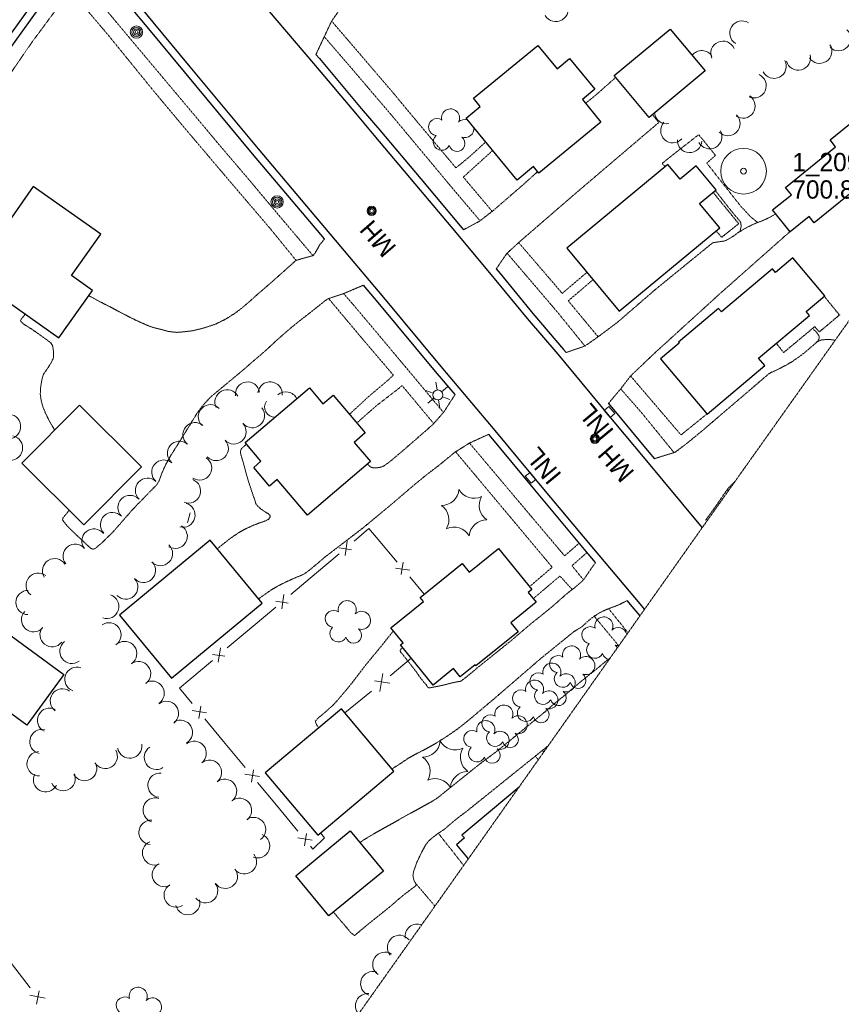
# Model space of a CAD drawing. Extents: x 863487 to 870045, y 569252 to 575761.
# Tile 12 of 66: x 864833 to 865102, y 570718 to 571041. Entities that reach past the tile are written whole.
import ezdxf
from ezdxf.enums import TextEntityAlignment as Align

# ---------------------------------------------------------------- set-up
doc = ezdxf.new("R2010")
doc.units = 0
doc.header["$LTSCALE"] = 0.005
doc.header["$MEASUREMENT"] = 0
doc.linetypes.add('DGN Style 3', pattern=[37.5, 25, -12.5])
doc.linetypes.add('DGN Style 5', pattern=[20, 10, -10])
for name, color, linetype, lineweight in [('E_DRN_Grate', 5, 'Continuous', 15), ('E_DWY', 2, 'DGN Style 3', 15), ('E_LAND_Vegetation', 3, 'Continuous', 15), ('E_MAP_Limits', 3, 'DGN Style 3', 15), ('E_MAP_PassPoints', 40, 'Continuous', 15), ('E_MISCPROP', 30, 'Continuous', 15), ('E_MISCPROP_HvyDash', 241, 'DGN Style 3', 25), ('E_MISCPROP_HvyLine', 241, 'Continuous', 25), ('E_MISCPROP_Railing', 30, 'Continuous', 15), ('E_PATH_Sidewalk', 2, 'DGN Style 5', 15), ('E_RDWY', 21, 'Continuous', 25)]:
    doc.layers.add(name, color=color, linetype=linetype, lineweight=lineweight)
doc.styles.add('Style-IGR_FONT_0', font='IGR_FONT_0.shx')

# ---------------------------------------------------------------- blocks, each defined once
blk = doc.blocks.new('PP')
at = {"layer": 'E_MAP_PassPoints', "color": 40, "linetype": 'Continuous', "lineweight": 0}
for radius in [7.5, 0.96]:
    blk.add_circle((0, 0), radius, dxfattribs=at)
blk = doc.blocks.new('INLT')
at = {"layer": 'E_MISCPROP_Railing', "color": 40, "linetype": 'Continuous', "lineweight": 0, "flags": 128}
blk.add_lwpolyline([(3, -2), (3, 0), (0, 0), (0, -2), (3, -2)], dxfattribs=at)
blk = doc.blocks.new('INL_3')
at = {"layer": 'E_MISCPROP_Railing', "color": 40, "linetype": 'Continuous', "lineweight": 0, "style": 'Style-IGR_FONT_0'}
blk.add_text('INL', height=6, rotation=0.0001, dxfattribs=at).set_placement((-5.74, -3.01))
blk = doc.blocks.new('INL_4')
at = {"layer": 'E_MISCPROP_Railing', "color": 40, "linetype": 'Continuous', "lineweight": 0, "style": 'Style-IGR_FONT_0'}
blk.add_text('INL', height=6, rotation=0.0002, dxfattribs=at).set_placement((-5.74, -3.01))
blk = doc.blocks.new('LTP')
at = {"layer": 'E_MISCPROP', "color": 20, "linetype": 'Continuous', "lineweight": 0}
for p, q in [((-0.8, 1.43), (-2, 3.73)), ((0.9, 1.42), (2.27, 3.65)), ((-1.64, 0.07), (-4.24, 0.14)), ((-0.88, -1.42), (-2.24, -3.61)), ((0.76, -1.47), (2, -3.65)), ((1.64, -0.02), (4.16, -0.09))]:
    blk.add_line(p, q, dxfattribs=at)
blk.add_circle((0, 0), 1.64, dxfattribs=at)
blk = doc.blocks.new('POLE')
at = {"layer": 'E_MISCPROP', "color": 20, "linetype": 'Continuous', "lineweight": 0}
for centre, radius in [((-0.01, 0.02), 2.02), ((-0.01, 0.03), 1.52), ((0, -0.01), 1.01), ((0, 0), 0.502)]:
    blk.add_circle(centre, radius, dxfattribs=at)
blk = doc.blocks.new('MHO_5')
at = {"layer": 'E_DRN_Grate', "color": 20, "linetype": 'Continuous', "lineweight": 0}
for centre, radius in [((0.06, 0.01), 1.5), ((0.07, 0.01), 1.22), ((0.06, 0), 0.968), ((0.03, -0.01), 0.605)]:
    blk.add_circle(centre, radius, dxfattribs=at)
blk = doc.blocks.new('MHT_5')
at = {"layer": 'E_DRN_Grate', "color": 20, "linetype": 'Continuous', "lineweight": 0, "style": 'Style-IGR_FONT_0'}
blk.add_text('MH', height=6, rotation=0, dxfattribs=at).set_placement((-0.08, -3.13), align=Align.CENTER)
blk = doc.blocks.new('MHO_6')
at = {"layer": 'E_DRN_Grate', "color": 20, "linetype": 'Continuous', "lineweight": 0}
for centre, radius in [((0.06, 0.01), 1.5), ((0.07, 0.01), 1.22), ((0.06, 0), 0.968), ((0.03, -0.01), 0.605)]:
    blk.add_circle(centre, radius, dxfattribs=at)
blk = doc.blocks.new('MHT_6')
at = {"layer": 'E_DRN_Grate', "color": 20, "linetype": 'Continuous', "lineweight": 0, "style": 'Style-IGR_FONT_0'}
blk.add_text('MH', height=6, rotation=359.9999, dxfattribs=at).set_placement((-0.08, -3.13), align=Align.CENTER)
blk = doc.blocks.new('TREE_1')
at = {"layer": 'E_LAND_Vegetation', "color": 93, "linetype": 'Continuous', "lineweight": 0}
for centre, radius, start, end in [((-1.47, 4.28), 2.78, 1.3946, 209.1676), ((3.57, 2.42), 2.97, 278.4237, 139.6576), ((-4.47, 0.2), 2.78, 78.0716, 279.0827), ((-2.01, -4.2), 2.61, 140.7798, 358.7124), ((3.46, -3.43), 2.97, 196.0745, 79.0478)]:
    blk.add_arc(centre, radius, start, end, dxfattribs=at)
blk = doc.blocks.new('PINEL_1')
at = {"layer": 'E_LAND_Vegetation', "color": 93, "linetype": 'Continuous', "lineweight": 0}
for centre, start, end in [((-8.14, 7.32), 275.2113, 0.9762), ((2.26, 10.71), 215.2113, 300.9762), ((10.41, 3.41), 155.2113, 240.9762), ((-10.4, -3.39), 335.2113, 60.9762), ((8.15, -7.3), 95.2113, 180.9762), ((-2.25, -10.7), 35.2113, 120.9762)]:
    blk.add_arc(centre, 5.72, start, end, dxfattribs=at)

msp = doc.modelspace()

# ---------------------------------------------------------------- linework, layer by layer
at = {"layer": 'E_DWY', "color": 51, "linetype": 'DGN Style 3', "flags": 128}
for points in [[(864929.96, 571029.48), (864932.63, 571035.15), (864935.11, 571040.43), (864943.94, 571052.86), (864948.59, 571059.21)], [(865028.33, 571021.89), (865025.68, 571019.59), (865021.7, 571016.04), (865018.4, 571013.4)], [(864989.09, 570959.04), (864992.58, 570964.12), (864996.79, 570967.99), (865014.63, 570983.41), (865042.43, 571007.09), (865040.43, 571009.69)], [(864978.36, 570971.89), (864983.59, 570974.7), (864987.89, 570978.01), (864998.17, 570986.9), (865002.67, 570990.97)], [(865012.04, 570931.6), (865018.1, 570933.68), (865022.48, 570936.72), (865028.84, 570941.5), (865041.3, 570952.28), (865060.13, 570967.63), (865061.09, 570967.79), (865063.15, 570968.1), (865063.98, 570968.23), (865064.77, 570968.53), (865066.89, 570969.78), (865068.54, 570971.02), (865070.83, 570972.4), (865072.71, 570973.34), (865073.73, 570973.8), (865075.02, 570974.32), (865076.88, 570975.04), (865078.73, 570975.93), (865080.23, 570976.75), (865080.81, 570977.15)], [(865085.52, 570971.33), (865062.41, 570950.84), (865041.62, 570931.92), (865033.23, 570923.96), (865030, 570919.76), (865025.92, 570914.89)], [(864932.77, 570968.9), (864931.17, 570966.93), (864930.78, 570966.24), (864930.29, 570965.36), (864929.85, 570964.58), (864929.09, 570963.44), (864923.43, 570961.86), (864915.58, 570954.86), (864911.24, 570951.1), (864908.31, 570948.5), (864905.71, 570946.24), (864903.25, 570944.41), (864900.38, 570942.6), (864896.95, 570940.89), (864894.93, 570940.2), (864892.39, 570939.46), (864889.4, 570938.75), (864886.47, 570938.39), (864884.27, 570938.22), (864881.58, 570938.52), (864879.31, 570939.16), (864876.39, 570939.9), (864874.98, 570940.38), (864872.62, 570941.42), (864870.65, 570942.33), (864868.69, 570943.28), (864867.1, 570944.11), (864865.14, 570945.14), (864863.6, 570945.96), (864861.8, 570946.92), (864860.21, 570947.69), (864858.53, 570948.59), (864857.16, 570949.33), (864855.75, 570950.08), (864855.38, 570950.28)], [(864848.98, 570879.81), (864848.86, 570879.64), (864847.82, 570878.38), (864846.89, 570877.29), (864846.82, 570876.65), (864848.32, 570874.7), (864850.22, 570872.81), (864852.48, 570870.69), (864854.79, 570868.5), (864855.97, 570867.41), (864856.76, 570867.04), (864857.6, 570867.32), (864860.07, 570869.45), (864863.28, 570872.65), (864865.31, 570874.92), (864867.59, 570877.56), (864869.48, 570879.71), (864871.44, 570881.79), (864874.51, 570884.93), (864877.72, 570888.22), (864878.49, 570889.5), (864879.42, 570892.06), (864880.58, 570894.63), (864882.19, 570897.6), (864884, 570900.46), (864885.77, 570903.27), (864887.67, 570906.34), (864889.5, 570909.34), (864890.9, 570911.64), (864892.74, 570914.09), (864894.37, 570915.92), (864895.43, 570917.05), (864897.33, 570918.61), (864899.1, 570920.09), (864901.5, 570922.07), (864904.43, 570924.53), (864907.2, 570926.85), (864909.38, 570928.8), (864911.7, 570930.73), (864914.57, 570933.28), (864917.24, 570935.78), (864919.86, 570938.08), (864921.94, 570939.86), (864924.3, 570941.78), (864926.33, 570943.35), (864928.23, 570944.83), (864930.22, 570946.42), (864931.81, 570947.67), (864932.86, 570948.52), (864933.79, 570949.21), (864939.18, 570951.02), (864945.55, 570953.72)], [(864834.57, 570944.22), (864833.03, 570942.28), (864833.08, 570942.06), (864833.24, 570941.68), (864834.16, 570940.87), (864835.47, 570940.06), (864836.89, 570939.13), (864838.34, 570938.17), (864840.11, 570936.85), (864841.39, 570935.95), (864842.35, 570935.26), (864843.07, 570934.67), (864843.58, 570933.74), (864843.77, 570932.48), (864843.89, 570930.88), (864843.81, 570929.85), (864843.12, 570928.31), (864841.85, 570926.35), (864840.52, 570924.41), (864840.08, 570922.97), (864839.64, 570920.39), (864839.5, 570917.96), (864839.81, 570915.82), (864840.3, 570913.96), (864841.12, 570911.92), (864842.51, 570909.05), (864843.93, 570906.64), (864844.25, 570906.21)], [(865041, 570896.77), (865047.82, 570898.88), (865051.91, 570901.99), (865056.64, 570905.88), (865073.44, 570920.26), (865078.68, 570924.74), (865079.3, 570925.07), (865080.97, 570925.79), (865082.84, 570926.76), (865084.29, 570927.5), (865085.97, 570928.48), (865087.49, 570929.52), (865088.65, 570930.35), (865089.73, 570931.14), (865090.97, 570932.15), (865092.29, 570933.28), (865093.42, 570934.26), (865094.48, 570935.21), (865095.84, 570935.74), (865097.07, 570935.86), (865098.55, 570935.87), (865100.34, 570935.67)], [(864975.58, 570917.78), (864971.91, 570912.08), (864968.57, 570908.24), (864967.55, 570907.32), (864965.93, 570905.85), (864963.79, 570904.03), (864961.95, 570902.41), (864959.38, 570900.18), (864957.09, 570898.23), (864955.2, 570896.62), (864953.61, 570895.35), (864952.09, 570894.3), (864951.1, 570893.93), (864949.67, 570893.75), (864948.54, 570893.77), (864947.74, 570894.15), (864946.83, 570894.96)], [(864911.14, 570850.72), (864911.81, 570851.24), (864913.36, 570852.35), (864915.49, 570853.82), (864917.59, 570855.04), (864920.01, 570856.24), (864922.47, 570857.37), (864923.82, 570857.93), (864925.17, 570858.48), (864926.31, 570859.07), (864927.84, 570860.2), (864930.84, 570862.69), (864932.6, 570864.23), (864945.5, 570874.12), (864954.91, 570881.94), (864962.12, 570888.11), (864966.19, 570891.44), (864970.29, 570894.56), (864975.59, 570898.91), (864980.36, 570901.9), (864986.58, 570904.75)], [(864907.14, 570901.51), (864906.55, 570901), (864905.74, 570900.28), (864905.17, 570899.53), (864905.2, 570898.59), (864905.69, 570896.85), (864906.3, 570894.8), (864907.08, 570891.81), (864907.94, 570888.92), (864908.66, 570886.74), (864909.4, 570884.55), (864910.03, 570882.78), (864910.19, 570882.03), (864910.86, 570881.15), (864912.09, 570880.09), (864913.79, 570879), (864914.62, 570878.49), (864914.99, 570877.78), (864914.37, 570876.81), (864912.94, 570876.18), (864911.42, 570875.68), (864909.64, 570875), (864907.44, 570874.01), (864905.37, 570872.95), (864903.21, 570871.54), (864901.63, 570870.41), (864899.94, 570869.11), (864897.76, 570867.35), (864897.54, 570867.17)], [(865067.32, 570889.1), (865066.63, 570888.48), (865065.69, 570887.55), (865065.13, 570886.91), (865064.78, 570886.47), (865061.65, 570881.91), (865061.07, 570881.06), (865057.82, 570876.57)], [(865021.66, 570862.67), (865017.83, 570857.12), (865017.31, 570856.56), (865016, 570855.41), (865014.4, 570854.08), (865012.58, 570852.7), (865010.63, 570851), (865009.05, 570849.59), (865007.28, 570848.06), (865003.6, 570845.05), (865000.96, 570842.97), (864998.67, 570841.03), (864996.54, 570839.2), (864994.19, 570837.21), (864992.11, 570835.53), (864989.62, 570833.51), (864986.9, 570831.34), (864983.46, 570828.55), (864980.85, 570826.37), (864979.36, 570825.17), (864977.53, 570823.73), (864976.59, 570823.56), (864975.4, 570823.34), (864974.31, 570823.1), (864972.52, 570822.61), (864970.33, 570822.12), (864968.48, 570821.77), (864967.73, 570821.62), (864967.14, 570821.51), (864966.73, 570821.63), (864966, 570822.7), (864965.1, 570823.73), (864963.96, 570825.19), (864962.9, 570826.75), (864961.25, 570828.89), (864959.52, 570831.11), (864958.46, 570832.42), (864957.7, 570833.35), (864957.53, 570833.83), (864958.19, 570834.61), (864958.4, 570834.81)], [(864954.88, 570794.92), (864955.5, 570795.31), (864957.94, 570796.87), (864960.19, 570798.42), (864962.69, 570799.8), (864965.2, 570801.07), (864969.41, 570803.42), (864972.91, 570805.61), (864975.2, 570807.19), (864977.11, 570808.57), (864978.55, 570809.71), (864979.92, 570810.82), (864988.6, 570818.12), (865003.58, 570831.05), (865014.69, 570840.07), (865017.1, 570841.5), (865018.72, 570842.99), (865020.02, 570844.12), (865021.17, 570844.99), (865022.02, 570845.56), (865023.13, 570846.24), (865025.01, 570847.14), (865026.06, 570847.55), (865027.19, 570847.98), (865027.96, 570848.23), (865029.37, 570848.82), (865032.11, 570850.2)], [(864955.39, 570840.24), (864954.05, 570838.59), (864952.65, 570836.82), (864951.11, 570834.88), (864949, 570832.33), (864946.64, 570829.5), (864944.26, 570826.41), (864941.74, 570823.08), (864939.62, 570820.52), (864937.69, 570818.23), (864935.6, 570815.91), (864933.92, 570814.38), (864932.24, 570812.91), (864930.82, 570811.76), (864929.74, 570810.64), (864930.2, 570809.33), (864930.89, 570808.42)], [(865026.46, 570831.3), (865024.49, 570829.79), (865022.37, 570828), (865019.76, 570825.9), (865017, 570823.71), (865013.9, 570821.07), (865011.57, 570819.08), (865008.73, 570816.81), (865005.01, 570813.61), (865000.95, 570810.29), (864997.53, 570807.47), (864993.74, 570804.35), (864991.04, 570802.15), (864988.75, 570800.32), (864983.29, 570796.23), (864977.59, 570791.64), (864974.51, 570789.19), (864969.86, 570785.42), (864967.51, 570783.95), (864963.37, 570781.7), (864958.14, 570778.83), (864955.16, 570777.09), (864952, 570775.38), (864946.76, 570772.34), (864944.33, 570770.77)], [(864935.73, 570747.91), (864936.48, 570747.02), (864937.84, 570745.39), (864939.6, 570743.37), (864941.42, 570741.16), (864942.64, 570740.23), (864944.25, 570741.63), (864947.36, 570744.2), (864951.23, 570747.31), (864954.33, 570749.78), (864956.61, 570751.79), (864958.74, 570753.56), (864960.93, 570755.24), (864962.58, 570756.47), (864962.95, 570757.04), (864962.18, 570758.04), (864961.77, 570759.82), (864961.99, 570761.23), (864962.91, 570763.95), (864963.99, 570766.26), (864964.84, 570767.97), (864965.81, 570769.76), (864966.83, 570771.16), (864968.04, 570772.25), (864970.05, 570773.78), (864972.07, 570775.1), (864973.75, 570776.58), (864975.5, 570778.04), (864977.17, 570779.36), (864979.14, 570780.82), (865004.49, 570801.19), (865006.19, 570802.59)]]:
    msp.add_lwpolyline(points, dxfattribs=at)
at = {"layer": 'E_LAND_Vegetation', "color": 93, "linetype": 'Continuous'}
msp.add_line((864887.79, 570875.73), (864888.66, 570878.98), dxfattribs=at)
for centre, radius, start, end in [((865008.65, 571044.34), 4.12, 211.1814, 31.1661), ((865069.75, 571036.47), 4, 57.7089, 237.6935), ((865101.42, 571034.65), 4, 226.713, 46.6977), ((865063.49, 571029.83), 4, 23.6136, 203.5983), ((865095.23, 571030.51), 4, 212.2689, 32.2536), ((865056.57, 571026.72), 4, 33.6261, 142.5796), ((865088.22, 571028.3), 4, 194.6243, 14.6089), ((865080.25, 571025.6), 4, 207.0677, 27.0524), ((865073.71, 571019.17), 4, 246.1719, 66.1566), ((865070.07, 571012.52), 4, 235.5009, 55.4856), ((864974.11, 571008.62), 2.97, 332.758, 193.9919), ((865045.04, 571010.68), 4, 186.738, 280.4784), ((865065.1, 571006.79), 4, 224.9405, 44.9252), ((864969.66, 571005.61), 2.78, 55.7289, 263.5019), ((864978.8, 571005.12), 2.97, 72.4427, 133.3821), ((865047.06, 571004.44), 4, 136.9046, 316.8893), ((864971.22, 571000.79), 2.78, 132.4059, 333.4169), ((864978.8, 571005.12), 2.97, 250.4088, 6.3864), ((865059.15, 571002.47), 4, 208.0573, 28.042), ((864976.23, 571000.23), 2.61, 195.114, 53.0467), ((865052.57, 571001.21), 4, 176.9696, 356.9542), ((864907.5, 570917.98), 3.99, 8.4854, 188.4701), ((864914.9, 570917.99), 3.99, 354.3053, 174.2899), ((864900.78, 570915.43), 3.99, 27.4411, 207.4258), ((864920.09, 570914.71), 3.99, 26.0023, 131.7519), ((864916.46, 570913.74), 3.35, 145.9534, 271.1483), ((864895.35, 570910.51), 3.99, 44.1046, 224.0893), ((864909.1, 570910.9), 3.99, 220.2133, 40.198), ((864828.98, 570907.28), 4.08, 287.1703, 107.155), ((864890.3, 570904.64), 3.99, 50.1168, 230.1014), ((864903.05, 570905.56), 3.99, 222.9792, 42.9639), ((864829.63, 570900.3), 4.08, 257.8309, 77.8156), ((864885.21, 570898.51), 3.99, 50.3606, 230.3453), ((864897.22, 570900.11), 3.99, 223.1187, 43.1034), ((864880.06, 570892.36), 3.99, 49.0875, 229.0722), ((864891.77, 570893.71), 3.99, 236.9047, 56.8893), ((864874.68, 570886.38), 3.99, 46.9921, 226.9767), ((864888.11, 570886.17), 3.99, 249.2492, 69.2339), ((864868.94, 570880.74), 3.99, 44.6964, 224.681), ((864886.29, 570878.22), 3.99, 254.9227, 74.9074), ((864863.22, 570875.11), 3.99, 43.2894, 223.2741), ((864857.11, 570869.73), 3.99, 38.5696, 218.5543), ((864883.77, 570871.29), 3.99, 239.0467, 59.0314), ((864850.95, 570864.73), 3.99, 39.3376, 219.3222), ((864878.93, 570865.63), 3.99, 225.9511, 45.9358), ((864844.21, 570859.99), 3.99, 32.0406, 212.0253), ((864873.35, 570860.11), 3.99, 222.7716, 42.7563), ((864838.84, 570855.24), 3.99, 51.6059, 231.5906), ((864867.54, 570854.63), 3.99, 223.0117, 42.9964), ((864835.51, 570849.56), 3.99, 89.463, 269.4477), ((864861.29, 570848.25), 3.99, 251.2442, 71.2289), ((864837.33, 570843.9), 3.99, 137.3146, 317.2993), ((865024.41, 570841.87), 2.97, 332.7582, 193.9921), ((864843.38, 570838.98), 3.99, 142.0436, 322.0283), ((864862.04, 570838.93), 3.99, 304.6522, 124.6369), ((865019.96, 570838.85), 2.78, 55.7291, 263.5021), ((865029.1, 570838.36), 2.97, 14.6888, 133.3823), ((864849.89, 570833.54), 3.99, 127.006, 306.9906), ((864867.19, 570832.81), 3.99, 305.5395, 125.5241), ((865021.52, 570834.04), 2.78, 132.4062, 333.4172), ((865026.53, 570833.47), 2.61, 27.5885, 53.0469), ((865029.1, 570838.36), 2.97, 250.4091, 274.8703), ((865026.53, 570833.47), 2.61, 195.1143, 261.9706), ((864851.51, 570824.36), 3.99, 70.1992, 250.1838), ((864871.75, 570826.21), 3.99, 306.8323, 126.817), ((864876.2, 570819.78), 3.99, 303.0236, 123.0083), ((864846.77, 570817.24), 3.99, 53.736, 233.7207), ((864880.88, 570813.15), 3.99, 306.9822, 126.9669), ((864842.55, 570810.91), 3.99, 63.1693, 243.154), ((864885.49, 570806.94), 3.99, 300.58, 120.5646), ((864840.04, 570803.9), 3.99, 76.808, 256.7927), ((864868.84, 570802.41), 3.99, 188.8285, 8.8132), ((864877.6, 570798.72), 3.99, 122.3813, 302.366), ((864890.01, 570800.04), 3.99, 308.8551, 128.8397), ((864839.11, 570796.61), 3.99, 92.1142, 272.0989), ((864860.83, 570799.03), 3.99, 211.2731, 31.2578), ((864854.04, 570795.05), 3.99, 208.6491, 28.6338), ((864895.02, 570793.83), 3.99, 308.8551, 128.8397), ((864841.24, 570791.38), 3.99, 152.2695, 332.2542), ((864847.01, 570791.77), 3.99, 202.9386, 22.9233), ((864878.79, 570789.61), 3.99, 83.7852, 263.7698), ((864899.97, 570787.6), 3.99, 308.4752, 128.4599), ((864877.21, 570781.42), 3.99, 72.7142, 252.6989), ((864904.88, 570781.33), 3.99, 308.3616, 128.3463), ((864875.85, 570774.11), 3.99, 85.8233, 265.808), ((864909.5, 570775.03), 3.99, 303.9545, 123.9391), ((864910.83, 570769.69), 3.99, 247.5084, 67.493), ((864877.01, 570767.37), 3.99, 112.5998, 292.5845), ((864906.49, 570764.45), 3.99, 218.253, 38.2377), ((864880.21, 570760.25), 3.99, 116.9662, 296.9509), ((864900.23, 570759.68), 3.99, 215.4473, 35.4319), ((864884.09, 570753.51), 3.99, 122.1791, 302.1638), ((864893.75, 570754.94), 3.99, 216.932, 36.9166), ((864887.89, 570751.03), 3.99, 192.9987, 12.9834), ((864963.2, 570740.02), 4.01, 68.8846, 189.1784), ((864957.38, 570736.33), 4.01, 39.0033, 218.9879), ((864952.59, 570730.79), 4.01, 56.7292, 236.7138), ((864948.62, 570724.46), 4.01, 71.4607, 251.4454), ((864946.92, 570717.19), 4.01, 85.067, 222.0274)]:
    msp.add_arc(centre, radius, start, end, dxfattribs=at)
at = {"layer": 'E_MAP_Limits', "color": 73, "linetype": 'DGN Style 3', "flags": 128}
msp.add_lwpolyline([(864852.55, 570585.41), (864970.68, 570752.28), (865055.27, 570872.11), (865115.51, 570957.05), (865208.75, 571088.53), (865318.62, 571243.56), (865378.65, 571328.94)], dxfattribs=at)
at = {"layer": 'E_MISCPROP_HvyDash', "color": 241, "linetype": 'DGN Style 3', "flags": 128}
for points in [[(865060.22, 570984.21), (865068.66, 570973.9), (865063.1, 570969.45), (865061.23, 570971.49)], [(865096.76, 570950.05), (865101.72, 570943.92), (865095.13, 570938.38), (865093.62, 570940.1), (865083.42, 570931.62), (865081.02, 570934.62)]]:
    msp.add_lwpolyline(points, dxfattribs=at)
at = {"layer": 'E_MISCPROP_HvyLine', "color": 241, "linetype": 'Continuous', "flags": 128}
for points in [[(865057.66, 571024.02), (865039.28, 571008.73), (865027.82, 571022.5), (865046.2, 571037.79)], [(865017.37, 571014.66), (865023.48, 571007.22), (865003.08, 570990.46), (865001.3, 570992.62), (864995.93, 570988.21), (864979.24, 571008.51), (864983.88, 571012.32), (864981.63, 571015.06), (865002.78, 571032.44), (865009.12, 571024.72), (865013.2, 571028.07), (865021.46, 571018.02)], [(865084.02, 570985.81), (865100.47, 570999.15), (865098.63, 571001.41), (865106.18, 571007.53), (865106.84, 571006.72), (865109.29, 571008.71), (865115, 571001.67), (865112.69, 570999.8), (865113.73, 570998.52), (865106.34, 570992.53), (865110.21, 570987.75), (865093.48, 570974.19), (865091.77, 570976.3), (865085.57, 570971.27), (865079.79, 570978.41), (865085.97, 570983.41)], [(865045.41, 570993.34), (865012.3, 570965.86), (865029.49, 570945.15), (865062.42, 570972.49), (865055.76, 570980.51), (865061.23, 570985.04), (865054.71, 570992.9), (865049.42, 570988.5)], [(864859.37, 570970.51), (864837.2, 570986.11), (864825.54, 570969.54), (864828.79, 570967.25), (864819.87, 570954.57), (864845.64, 570936.43), (864856.6, 570952.01), (864849.75, 570956.84)], [(865043.01, 570929.59), (865058.36, 570911.38), (865077.24, 570927.3), (865075.21, 570929.71), (865091.92, 570943.8), (865090.85, 570945.07), (865096.92, 570950.19), (865086.41, 570962.65), (865080.74, 570957.87), (865079.73, 570959.07), (865063.01, 570944.97), (865062.05, 570946.11), (865048.87, 570935), (865049.1, 570934.73)], [(864942.44, 570902.12), (864947.81, 570895.79), (864927.14, 570878.24), (864917.25, 570889.89), (864914.76, 570887.77), (864909.54, 570893.92), (864911.89, 570895.91), (864906.69, 570902.04), (864927.81, 570919.97), (864932.22, 570914.77), (864935.62, 570917.65), (864946.13, 570905.26)], [(864853.82, 570875.01), (864872.77, 570894.13), (864852.34, 570914.37), (864833.4, 570895.25)], [(864895.22, 570869.97), (864865.51, 570845.4), (864882.58, 570824.76), (864912.29, 570849.33)], [(864980.24, 570859.48), (864989.87, 570867.27), (865000.79, 570853.78), (864999.61, 570852.82), (865002.2, 570849.62), (864993.91, 570842.92), (864996.29, 570839.98), (864982.44, 570828.77), (864982.18, 570829.1), (864977.31, 570825.16), (864975.11, 570827.88), (864968.41, 570822.45), (864957.72, 570835.66), (864958.55, 570836.33), (864954.57, 570841.26), (864965.26, 570849.91), (864964.18, 570851.24), (864977.91, 570862.35)], [(864835.08, 570809.27), (864814.44, 570824.36), (864826.64, 570841.05), (864847.28, 570825.95)], [(864930.55, 570773.15), (864955.52, 570794.15), (864938.29, 570814.64), (864913.32, 570793.63)], [(864923.34, 570759.87), (864941.19, 570774.58), (864952.07, 570761.37), (864934.22, 570746.66)]]:
    msp.add_lwpolyline(points, close=True, dxfattribs=at)
msp.add_lwpolyline([(864996.59, 570788.99), (864977.83, 570773.24), (864978.66, 570772.26), (864976.04, 570770.05), (864979.94, 570765.4)], dxfattribs=at)
at = {"layer": 'E_MISCPROP_Railing', "color": 40, "linetype": 'Continuous'}
for p, q in [((864937.59, 570867.49), (864941.67, 570866.88)), ((864939.5, 570864.97), (864940.24, 570869.72)), ((864956.05, 570860.88), (864960.8, 570860.15)), ((864958.57, 570862.79), (864957.97, 570858.72)), ((864918.71, 570847.48), (864919.45, 570852.23)), ((864916.8, 570850), (864920.88, 570849.39)), ((864897.92, 570829.98), (864898.66, 570834.73)), ((864896.01, 570832.51), (864900.09, 570831.9)), ((864951.85, 570826.26), (864950.89, 570820.36)), ((864954.2, 570823.1), (864949.14, 570823.9)), ((864891.51, 570811.48), (864892.15, 570815.55)), ((864894.04, 570813.37), (864889.3, 570814.15)), ((864911.39, 570792.46), (864906.64, 570793.23)), ((864908.85, 570790.57), (864909.49, 570794.64)), ((864926.19, 570769.65), (864926.83, 570773.73)), ((864928.73, 570771.54), (864923.99, 570772.32)), ((864838.31, 570717.72), (864839.17, 570722.08)), ((864841.12, 570719.65), (864836.04, 570720.67))]:
    msp.add_line(p, q, dxfattribs=at)
at = {"layer": 'E_MISCPROP_Railing', "color": 40, "linetype": 'Continuous', "flags": 128}
for points in [[(864942.46, 570869.67), (864947.36, 570873.8), (864950.35, 570870.26)], [(864950.35, 570870.26), (864956.61, 570862.84)], [(864930.11, 570859.28), (864937.54, 570865.54)], [(864921.67, 570852.18), (864930.11, 570859.28)], [(864960.76, 570857.94), (864965.51, 570852.31)], [(864909.32, 570841.79), (864916.75, 570848.04)], [(864900.87, 570834.68), (864909.32, 570841.79)], [(864961.24, 570831.3), (864954.28, 570825.53)], [(864888.53, 570824.3), (864895.96, 570830.55)], [(864889.36, 570816.36), (864885.14, 570821.45), (864888.53, 570824.3)], [(864948.13, 570820.46), (864939.38, 570813.34)], [(864899.66, 570803.94), (864893.46, 570811.42)], [(864906.71, 570795.44), (864899.66, 570803.94)], [(864917, 570783.03), (864910.8, 570790.5)], [(864924.05, 570774.53), (864917, 570783.03)], [(864931.49, 570773.94), (864932.79, 570772.29), (864928.98, 570768.58), (864928.15, 570769.59)], [(864836.2, 570723.06), (864828.95, 570732.49)]]:
    msp.add_lwpolyline(points, dxfattribs=at)
at = {"layer": 'E_PATH_Sidewalk', "color": 51, "linetype": 'DGN Style 5', "flags": 128}
for points in [[(864855.01, 571054.55), (864854.8, 571051.63), (864857.63, 571048.25), (864865.24, 571039.12), (864871.48, 571031.69), (864881.2, 571020.09), (864887.6, 571012.48), (864898.01, 571000.05), (864908.07, 570988.23), (864919.44, 570974.69), (864928.98, 570963.4)], [(864923.43, 570961.86), (864914.95, 570972.29), (864900.68, 570989), (864887.37, 571004.7), (864876.74, 571017.41), (864861.65, 571035.98), (864854.03, 571044.94), (864851.47, 571047.91), (864851.06, 571048.33), (864850.61, 571048.56), (864850.15, 571048.52), (864849.19, 571048.03), (864848.08, 571047.32), (864847.18, 571046.63), (864846.22, 571045.77), (864845.49, 571045.12), (864845.12, 571044.72), (864837.08, 571033.89), (864829.42, 571022.78), (864821.06, 571010.33), (864806.77, 570989.77), (864813.16, 570985.44), (864820.8, 570979.84), (864826.3, 570975.99), (864828.86, 570974.26)], [(864935.1, 571040.4), (864942.21, 571032.11), (864955.54, 571016.56), (864959.8, 571011.38), (864975.88, 570992.21), (864980.42, 570995.95), (864985.65, 571000.72)], [(864983.8, 570974.86), (864975.1, 570985.11), (864954.94, 571009.3), (864942.22, 571024.21), (864932.69, 571035.27)], [(865074.91, 570974.27), (865072.73, 570976.02), (865071.87, 570976.88), (865071.1, 570977.76), (865070.5, 570978.42), (865069.97, 570978.97), (865069.47, 570979.45), (865068.88, 570980.19), (865068.87, 570980.21), (865058.19, 570993.79), (865061.06, 570996.32), (865055.55, 571003.12), (865046.87, 570996.36), (865043.55, 570993.7), (865044.51, 570992.6)], [(864987.94, 570997.93), (864978.3, 570989.19), (864987.79, 570977.94)], [(865069.06, 570971.33), (865069.43, 570972.77), (865069.41, 570974.12), (865068.97, 570974.9), (865067.96, 570976.03), (865067.25, 570976.85), (865066.51, 570977.77), (865066.27, 570978.02), (865060.96, 570984.82)], [(865018.87, 570957.94), (865010.77, 570951.03), (864996.47, 570967.69)], [(864992.68, 570964.21), (865000.99, 570954.48), (865009.36, 570944.66), (865018.19, 570933.75)], [(865022.54, 570936.76), (865012.73, 570948.58), (865020.88, 570955.52)], [(864939.01, 570950.97), (864942.83, 570946.58), (864958.69, 570927.66), (864971.8, 570911.95)], [(864940.97, 570911.35), (864947.14, 570917.08), (864953.56, 570922.48), (864955.35, 570924.18), (864944.78, 570936.6), (864934.12, 570949.32)], [(865093.22, 570939.21), (865094.46, 570937.97), (865095.09, 570936.87), (865095.03, 570936.1), (865094.55, 570935.23)], [(865058.28, 570911.47), (865049.74, 570904.56), (865033.19, 570923.91)], [(864968.61, 570908.28), (864965.71, 570911.75), (864958.23, 570920.76), (864956.39, 570919.25), (864949.62, 570914.01), (864943.39, 570908.49)], [(865029.94, 570919.69), (865036.85, 570911.8), (865047.45, 570898.76)], [(865000.02, 570854.74), (865007.48, 570861.14), (864975.78, 570899.03)], [(864980.33, 570901.88), (865011.53, 570864.87), (865016.33, 570869.04)], [(865065.23, 570886.16), (865064.87, 570886.59)], [(865061.74, 570882.05), (865062.05, 570881.68)], [(865018.89, 570865.98), (865013.96, 570861.63), (865017.72, 570857)], [(865014.04, 570853.81), (865010, 570858.24), (865001.24, 570850.8)], [(865032.35, 570839.64), (865025.99, 570847.52)], [(865029.31, 570835.34), (865021.26, 570845.05)], [(865001.91, 570799.12), (865002.91, 570797.95)], [(865004.73, 570800.53), (865004.29, 570801.04)], [(864970.12, 570773.82), (864972.98, 570770.13), (864974.29, 570768.54), (864978.41, 570763.24)], [(864962.95, 570757.04), (864969, 570749.91)]]:
    msp.add_lwpolyline(points, dxfattribs=at)
at = {"layer": 'E_RDWY', "color": 21, "linetype": 'Continuous', "flags": 128}
for points in [[(864932.77, 570968.9), (864928, 570974.57), (864909.18, 570996.84), (864886.79, 571023.79), (864874.62, 571038.5), (864869.46, 571044.65), (864865.09, 571049.56), (864861.05, 571052.88), (864858.75, 571053.94), (864855.93, 571054.5), (864854.84, 571054.56), (864851.17, 571054.24), (864847.92, 571053.16), (864846.06, 571052.18), (864844.94, 571051.42), (864844, 571050.7), (864843.35, 571050.16), (864842.85, 571049.66), (864842.29, 571049.03), (864841.26, 571047.85), (864828.64, 571030.24)], [(864908.27, 571051.14), (864929.2, 571026.51), (864942.91, 571010.14), (864948.97, 571002.96), (864962.44, 570987.02), (864975.94, 570970.89), (864988.43, 570955.93), (864999.23, 570942.79), (865009.27, 570931.03), (865028.24, 570908.19), (865037.29, 570897.32), (865056.65, 570874.06)], [(864839.3, 571049.41), (864826.6, 571031.68)], [(865037.77, 570847.32), (865036.31, 570849.07), (865021.17, 570867.15), (865003.65, 570888.09), (864988.77, 570906.03), (864971.05, 570927.03), (864952.24, 570949.66), (864929.91, 570976.18), (864911.09, 570998.44), (864888.71, 571025.39), (864876.54, 571040.1), (864871.35, 571046.29)], [(864929.96, 571029.48), (864931.11, 571028.12), (864944.82, 571011.75), (864950.88, 571004.57), (864964.35, 570988.63), (864977.85, 570972.49), (864978.35, 570971.89)], [(864989.09, 570959.04), (864990.35, 570957.53), (865001.14, 570944.39), (865011.18, 570932.64), (865012.04, 570931.6)], [(864975.58, 570917.78), (864969.13, 570925.42), (864950.32, 570948.06), (864945.55, 570953.72)], [(865025.92, 570914.89), (865030.16, 570909.79), (865039.21, 570898.92), (865041, 570896.77)], [(865021.66, 570862.67), (865019.26, 570865.54), (865001.72, 570886.49), (864986.85, 570904.43), (864986.58, 570904.75)], [(865036.28, 570845.21), (865034.39, 570847.47), (865032.11, 570850.2)]]:
    msp.add_lwpolyline(points, dxfattribs=at)

# ---------------------------------------------------------------- block references
at = {"layer": 'E_DRN_Grate', "color": 20, "linetype": 'Continuous', "xscale": 0.9999973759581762, "yscale": 0.9999973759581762, "zscale": 0.9999973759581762}
for name, p, rotation in [('MHO_5', (864948.22, 570978.17), 310.981267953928), ('MHT_5', (864950.12, 570968.95), 130.9812679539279)]:
    msp.add_blockref(name, p, dxfattribs=dict(at, rotation=rotation))
at = {"layer": 'E_DRN_Grate', "color": 20, "linetype": 'Continuous'}
for name, p, rotation in [('MHO_6', (865021.43, 570903.32), 310.8747982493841), ('MHT_6', (865028.23, 570895.08), 130.8747982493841)]:
    msp.add_blockref(name, p, dxfattribs=dict(at, rotation=rotation))
at = {"layer": 'E_LAND_Vegetation', "color": 93, "linetype": 'Continuous', "rotation": 54.33460063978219}
for name, p in [('PINEL_1', (864978.56, 570879.04)), ('TREE_1', (864940.08, 570842.89)), ('TREE_1', (865013.71, 570828.04)), ('TREE_1', (865007.25, 570822.39)), ('TREE_1', (865001.58, 570816.79)), ('TREE_1', (864991.51, 570808.61)), ('TREE_1', (864985.56, 570803.51)), ('PINEL_1', (864972.39, 570796.45)), ('TREE_1', (864871.5, 570716))]:
    msp.add_blockref(name, p, dxfattribs=at)
at = {"layer": 'E_MAP_PassPoints', "color": 40, "linetype": 'Continuous'}
msp.add_blockref('PP', (865070.26, 570991.13), dxfattribs=at)
at = {"layer": 'E_MISCPROP', "color": 20, "linetype": 'Continuous', "rotation": 41.06808597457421}
for name, p in [('POLE', (864871.09, 571036.8)), ('POLE', (864917.23, 570981.04)), ('LTP', (864969.94, 570917.67))]:
    msp.add_blockref(name, p, dxfattribs=at)
at = {"layer": 'E_MISCPROP_Railing', "color": 40, "linetype": 'Continuous'}
for name, p, rotation in [('INL_4', (865022.07, 570908.36), 129.7020636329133), ('INLT', (865026.48, 570910.3), 129.7020636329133), ('INL_3', (865004.89, 570894.02), 129.661514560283), ('INLT', (865000.19, 570892.26), 309.661514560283)]:
    msp.add_blockref(name, p, dxfattribs=dict(at, rotation=rotation))

# ---------------------------------------------------------------- texts
at = {"layer": 'E_MAP_PassPoints', "color": 40, "linetype": 'Continuous', "style": 'Style-IGR_FONT_0'}
for s, p in [('1_209_20', (865086.26, 570991.13)), ('700.82', (865086.26, 570982.13))]:
    msp.add_text(s, height=6, dxfattribs=at).set_placement(p)

doc.saveas('drawing.dxf')
